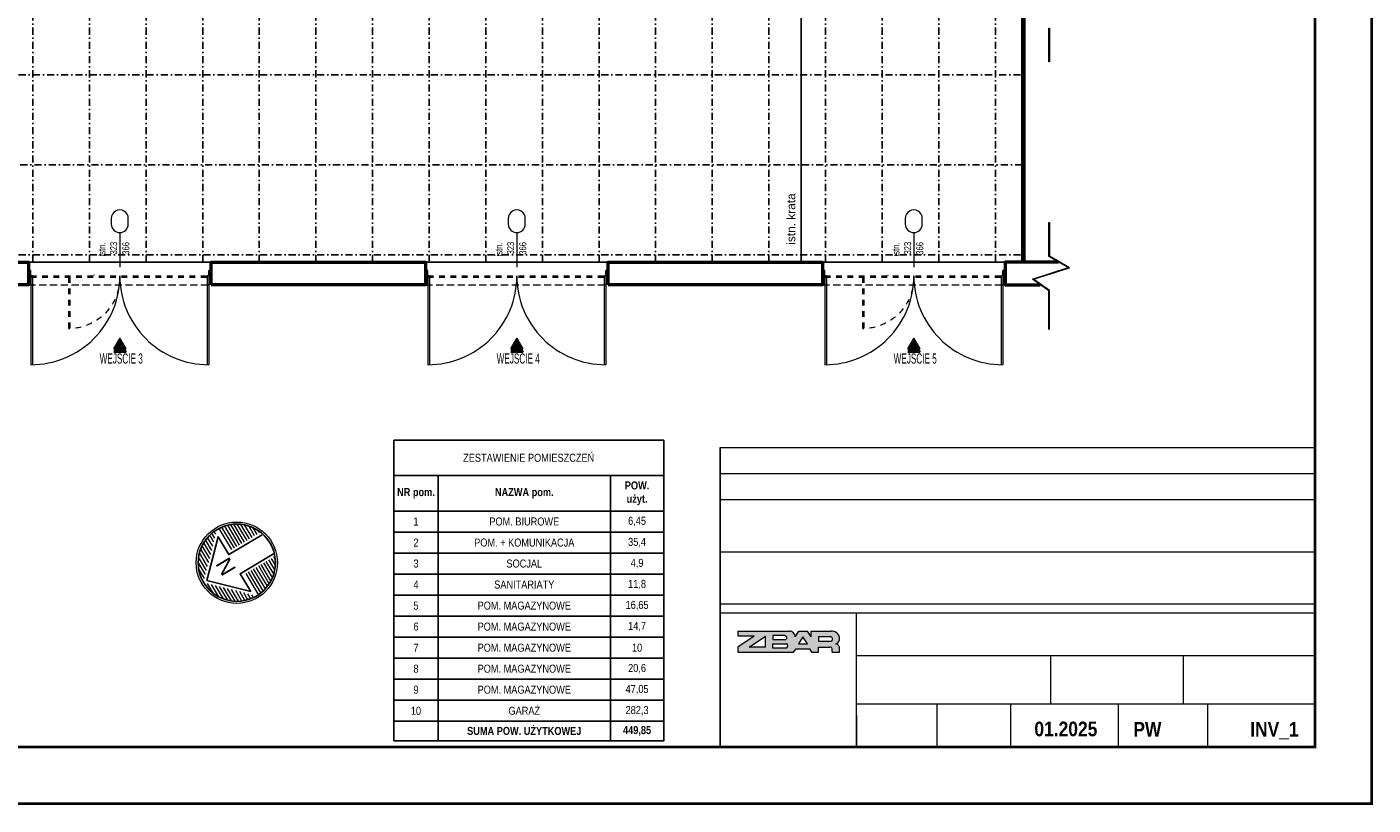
# Model space of a CAD drawing. Header units: centimetres. Extents: x -2715 to 104803, y -4848 to 32152.
# Tile 4 of 24: x 82425 to 84803, y -1408 to -34. Entities that reach past the tile are written whole.
import ezdxf
from ezdxf.enums import TextEntityAlignment as Align

# ---------------------------------------------------------------- set-up
doc = ezdxf.new("R2010")
doc.units = ezdxf.units.CM
doc.header["$MEASUREMENT"] = 0
for name, pattern in [('ArcadiaLine12069523096232300848', [20, 10, -10]), ('DASHDOT2', [0.5, 0.25, -0.125, 0, -0.125]), ('HIDDENX2', [19.05, 12.7, -6.35])]:
    doc.linetypes.add(name, pattern=pattern)
for name, color, linetype, lineweight in [('0_TXT', 7, 'Continuous', 15), ('1_ doors', 152, 'Continuous', 15), ('1_ projection', 9, 'HIDDENX2', 5), ('1_ przerywana  S_CONSTRUCTION', 124, 'DASHDOT2', 25), ('1_ view 1', 7, 'Continuous', 15), ('1_ wall DIV', 52, 'Continuous', 40), ('1_ wall STRUCT', 72, 'Continuous', 50), ('A_szpilki okna', 3, 'Continuous', 13), ('AZ___txt', 7, 'Continuous', 25), ('Tab-tabele', 7, 'Continuous', 5)]:
    doc.layers.add(name, color=color, linetype=linetype, lineweight=lineweight)
doc.layers.add('1_ area', color=30, linetype='Continuous', lineweight=9, plot=False)
doc.layers.add('1_doors description proj.', color=7, linetype='Continuous', lineweight=15, true_color=0x1a8cff)
doc.layers.add('3_KRATA_okno istn.', color=9, linetype='ZIGZAG')
doc.styles.add('BIKTS', font='bikromsw.shx', dxfattribs={"width": 0.85})
doc.styles.add('GENERATED_STYLE_13', font='arialbd.ttf')
doc.styles.add('H_POM', font='ARIALN.TTF', dxfattribs={"width": 0.7, "height": 18})
doc.styles.get("Standard").update_dxf_attribs({"font": 'arial.ttf'})
doc.styles.add('TXT_D', font='arial.ttf')
doc.styles.add('Z_40', font='arial.ttf', dxfattribs={"height": 4})
doc.linetypes.add('ZIGZAG', pattern='A,0.0001,-0.2,[131,ltypeshp.shx,S=0.2,R=0,X=-0.2,Y=0],-0.4,[131,ltypeshp.shx,S=0.2,R=180,X=0.2,Y=0],-0.2', length=0.8001)

# ---------------------------------------------------------------- blocks, each defined once
blk = doc.blocks.new('bgfnbhgnmbmnbmv')
for p, q in [((-157, 0), (-161.5, 0)), ((-157, 0), (-157, -157.2)), ((-154.2, 0), (-154.2, -157.2)), ((154.2, 0), (154.2, -157.2)), ((157, 0), (157, 9.1)), ((157, 9.1), (161.5, 9.1)), ((157, 0), (157, -157.2))]:
    blk.add_line(p, q)
for points in [[(-157, 0), (-157, 9.1), (-161.5, 9.1), (-161.5, 0)], [(161.5, 0), (161.5, 9.1), (157, 9.1), (157, 0)]]:
    blk.add_lwpolyline(points, close=True)
for points in [[(-154.2, 0), (-157, 0)], [(157, 0), (154.2, 0)], [(157, 0), (154.2, 0)]]:
    blk.add_lwpolyline(points)
at = {"linetype": 'ArcadiaLine12069523096232300848'}
for points in [[(-157, 0), (154.2, 0)], [(-157, -2.7), (154.2, -2.7)]]:
    blk.add_lwpolyline(points, dxfattribs=at)
for centre, start, end in [((-156.8, -0.4), 269.9445, 0.1515), ((156.8, -0.4), 179.8485, 270.0555)]:
    blk.add_arc(centre, 156.8, start, end)
blk = doc.blocks.new('fdgfdhgfhgfh')
at = {"linetype": 'ArcadiaLine12069523096232300848'}
for p, q in [((0, 0), (0, -90.9)), ((2.7, 0), (2.7, -90.9))]:
    blk.add_line(p, q, dxfattribs=at)
for points in [[(0, 0), (2.7, 0)], [(45.5, 3.2), (45.5, 4.2)]]:
    blk.add_lwpolyline(points)
at = {"linetype": 'ArcadiaLine12069523096232300848', "extrusion": (0, 0, -1)}
blk.add_ellipse((0, 0), major_axis=(-64.3, 64.3), ratio=0.999944, start_param=2.356194, end_param=3.926991, dxfattribs=at)
blk = doc.blocks.new('Spilka_okno_pod')
blk.add_line((0, -61.1), (0, 0))
blk.add_lwpolyline([(15, -76.1, 1), (-15, -76.1), (-15, -86.1, 1), (15, -86.1)], format="xyb", close=True)
at = {"style": 'BIKTS', "width": 0.8}
blk.add_attdef('SZEROK', text='', height=8, rotation=90, dxfattribs=at).set_placement((-4.4, -33.5), align=Align.CENTER)
blk.add_attdef('WYSOK', text='', height=8, rotation=90, dxfattribs=at).set_placement((4.7, -33.5), align=Align.TOP_CENTER)
blk.add_attdef('OZN', text='', height=8, rotation=90, dxfattribs=at).set_placement((0, -81.1), align=Align.MIDDLE)
blk = doc.blocks.new('*T4726')
at = {"layer": '0_TXT', "color": 0, "linetype": 'ByBlock', "lineweight": -2}
for p, q in [((0, 0), (476.7, 0)), ((0, 0), (0, -531.1)), ((476.7, 0), (476.7, -531.1)), ((0, -62.7), (476.7, -62.7)), ((78.4, -62.7), (78.4, -531.1)), ((382.7, -62.7), (382.7, -531.1)), ((0, -125.3), (476.7, -125.3)), ((0, -162.5), (476.7, -162.5)), ((0, -199.6), (476.7, -199.6)), ((0, -236.8), (476.7, -236.8)), ((0, -273.9), (476.7, -273.9)), ((0, -311), (476.7, -311)), ((0, -348.2), (476.7, -348.2)), ((0, -385.3), (476.7, -385.3)), ((0, -422.5), (476.7, -422.5)), ((0, -459.6), (476.7, -459.6)), ((0, -496.7), (476.7, -496.7)), ((0, -531.1), (476.7, -531.1))]:
    blk.add_line(p, q, dxfattribs=at)
at = {"layer": '0_TXT', "color": 0}
for s, insert, char_height, width, attachment_point in [('{\\fAptos Narrow|b0|i0|c1|p54;ZESTAWIENIE POMIESZCZEŃ}', (238.3, -31.3), 14.158, 461.245, 5), ('{\\fAptos Narrow|b1|i0|c1|p54;NR pom.}', (39.2, -94), 14.158, 62.915, 5), ('{\\fAptos Narrow|b1|i0|c1|p54;NAZWA pom. }', (230.5, -94), 14.158, 288.853, 5), ('{\\fAptos Narrow|b1|i0|c1|p54;POW. użyt.}', (429.7, -94), 14.158, 78.587, 5), ('{\\fAptos Narrow|b0|i0|c1|p54;1}', (39.2, -143.9), 14.158, 62.915, 5), ('{\\fAptos Narrow|b0|i0|c1|p54;POM. BIUROWE}', (230.5, -143.9), 14.158, 288.853, 5), ('{\\fAptos Narrow|b0|i0|c1|p54;6,45}', (429.7, -143.9), 14.158, 78.587, 5), ('{\\fAptos Narrow|b0|i0|c1|p54;2}', (39.2, -181.1), 14.158, 62.915, 5), ('{\\fAptos Narrow|b0|i0|c1|p54;POM. + KOMUNIKACJA}', (230.5, -181.1), 14.158, 288.853, 5), ('{\\fAptos Narrow|b0|i0|c1|p54;35,4}', (429.7, -181.1), 14.158, 78.587, 5), ('{\\fAptos Narrow|b0|i0|c1|p54;3}', (39.2, -218.2), 14.158, 62.915, 5), ('{\\fAptos Narrow|b0|i0|c1|p54;SOCJAL}', (230.5, -218.2), 14.158, 288.853, 5), ('{\\fAptos Narrow|b0|i0|c1|p54;4,9}', (429.7, -218.2), 14.158, 78.587, 5), ('{\\fAptos Narrow|b0|i0|c1|p54;4}', (39.2, -255.3), 14.158, 62.915, 5), ('{\\fAptos Narrow|b0|i0|c1|p54;SANITARIATY}', (230.5, -255.3), 14.158, 288.853, 5), ('{\\fAptos Narrow|b0|i0|c1|p54;11,8}', (429.7, -255.3), 14.158, 78.587, 5), ('{\\fAptos Narrow|b0|i0|c1|p54;POM. MAGAZYNOWE}', (230.5, -292.5), 14.158, 288.853, 5), ('{\\fAptos Narrow|b0|i0|c1|p54;16,65}', (429.7, -292.5), 14.158, 78.587, 5), ('{\\fAptos Narrow|b0|i0|c1|p54;5}', (39.2, -292.5), 14.158, 62.915, 5), ('{\\fAptos Narrow|b0|i0|c1|p54;6}', (39.2, -329.6), 14.158, 62.915, 5), ('{\\fAptos Narrow|b0|i0|c1|p54;POM. MAGAZYNOWE}', (230.5, -329.6), 14.158, 288.853, 5), ('{\\fAptos Narrow|b0|i0|c1|p54;14,7}', (429.7, -329.6), 14.158, 78.587, 5), ('{\\fAptos Narrow|b0|i0|c1|p54;7}', (39.2, -366.8), 14.158, 62.915, 5), ('{\\fAptos Narrow|b0|i0|c1|p54;POM. MAGAZYNOWE}', (230.5, -366.8), 14.158, 288.853, 5), ('{\\fAptos Narrow|b0|i0|c1|p54;10}', (429.7, -366.8), 14.158, 78.587, 5), ('{\\fAptos Narrow|b0|i0|c1|p54;8}', (39.2, -403.9), 14.158, 62.915, 5), ('{\\fAptos Narrow|b0|i0|c1|p54;POM. MAGAZYNOWE}', (230.5, -403.9), 14.158, 288.853, 5), ('{\\fAptos Narrow|b0|i0|c1|p54;20,6}', (429.7, -403.9), 14.158, 78.587, 5), ('{\\fAptos Narrow|b0|i0|c1|p54;9}', (39.2, -441), 14.158, 62.915, 5), ('{\\fAptos Narrow|b0|i0|c1|p54;POM. MAGAZYNOWE}', (230.5, -441), 14.158, 288.853, 5), ('{\\fAptos Narrow|b0|i0|c1|p54;47,05}', (429.7, -441), 14.158, 78.587, 5), ('{\\fAptos Narrow|b0|i0|c1|p54;10}', (39.2, -478.2), 14.158, 62.915, 5), ('{\\fAptos Narrow|b0|i0|c1|p54;GARAŻ}', (230.5, -478.2), 14.158, 288.853, 5), ('{\\fAptos Narrow|b0|i0|c1|p54;282,3}', (429.7, -478.2), 14.158, 78.587, 5), ('{\\fAptos Narrow|b0|i0|c1|p54;}', (39.2, -504.5), 5.792, 62.915, 2), ('{\\fAptos Narrow|b1|i0|c1|p54;SUMA POW. UŻYTKOWEJ}', (230.5, -513.9), 14.158, 288.853, 5), ('{\\fAptos Narrow|b1|i0|c1|p54;449,85}', (429.7, -513.9), 14.158, 78.587, 5)]:
    blk.add_mtext(s, dxfattribs=dict(at, insert=insert, char_height=char_height, width=width, attachment_point=attachment_point))
blk = doc.blocks.new('strzałka1')
at = {"layer": 'AZ___txt', "lineweight": 9}
h = blk.add_hatch(dxfattribs=at)
h.set_pattern_fill('LINE', color=256, scale=0.4095, style=0)
h.set_pattern_definition([(360, (-1477.2123, -296.4574), (3e-14, 1.3001625), [])])
h.paths.add_polyline_path([(0, 17.05, 0.414214), (-17.05, 0), (0, 17.05, 0.414214)])
h.paths.add_polyline_path([(0, 17.05), (17.05, 0, 0.414214), (0, 17.05)])
h.paths.add_polyline_path([(17.05, 0), (6.14, 0), (6.14, -15.91, 0.309961), (17.05, 0)])
h.paths.add_polyline_path([(-6.14, 0), (-17.05, 0, 0.309961), (-6.14, -15.91), (-6.14, 0)])
at = {"layer": 'AZ___txt'}
for points in [[(-14.09, 1.23), (0, 15.31), (14.09, 1.23), (4.91, 1.23), (4.91, -15.91)], [(-14.09, 1.23), (-4.91, 1.23), (-4.91, -15.88)]]:
    blk.add_lwpolyline(points, dxfattribs=at)
at = {"layer": 'AZ___txt', "lineweight": 13}
blk.add_circle((0, 0), 17.96, dxfattribs=at)
at = {"layer": 'AZ___txt'}
blk.add_circle((0, 0), 17.05, dxfattribs=at)
at = {"layer": 'AZ___txt', "insert": (-2.5, 8.55), "char_height": 7, "width": 9.456, "attachment_point": 1, "style": 'Z_40'}
blk.add_mtext('N', dxfattribs=at)

msp = doc.modelspace()

# ---------------------------------------------------------------- hatches: boundary and pattern name
at = {"linetype": 'Continuous'}
for points in [[(82578.87, -602.08), (82589.27, -584.07), (82599.67, -602.08), (82578.87, -602.08)], [(83280.01, -602.08), (83290.41, -584.07), (83300.81, -602.08), (83280.01, -602.08)], [(83981.21, -602.08), (83991.61, -584.07), (84002, -602.08), (83981.21, -602.08)]]:
    msp.add_hatch(color=256, dxfattribs=at).paths.add_polyline_path(points)
at = {"linetype": 'Continuous', "true_color": 0xc7c8ca}
for points in [[(82578.87, -602.08), (82589.27, -584.07), (82599.67, -602.08), (82578.87, -602.08)], [(83280.01, -602.08), (83290.41, -584.07), (83300.81, -602.08), (83280.01, -602.08)], [(83981.21, -602.08), (83991.61, -584.07), (84002, -602.08), (83981.21, -602.08)], [(82599.67, -607.96), (82599.67, -605.02), (82578.87, -605.02), (82578.87, -607.96), (82599.67, -607.96)], [(83300.81, -607.96), (83300.81, -605.02), (83280.01, -605.02), (83280.01, -607.96), (83300.81, -607.96)], [(84002, -607.96), (84002, -605.02), (83981.21, -605.02), (83981.21, -607.96), (84002, -607.96)]]:
    msp.add_hatch(color=9, dxfattribs=at).paths.add_polyline_path(points)
at = {"layer": 'Tab-tabele', "true_color": 0xcd0000}
h = msp.add_hatch(color=12, dxfattribs=at)
h.paths.add_polyline_path([(83680.87, -1110.21), (83709.51, -1110.21), (83680.87, -1129.14), (83680.87, -1138.15), (83779.27, -1138.15), (83783.66, -1132.15), (83807.45, -1132.15), (83811.1, -1138.15), (83823.39, -1138.15), (83823.39, -1129.37), (83843.49, -1129.37, -0.3657988), (83847.5, -1132.46), (83847.5, -1138.15), (83860.02, -1138.15), (83860.02, -1129.2, 0.2920703), (83853.23, -1123.46, 0.3371791), (83860.12, -1116.68), (83860.12, -1112.06, 0.3938747), (83845.57, -1101.22), (83810.45, -1101.21), (83810.45, -1111.29), (83803.93, -1101.21), (83788.37, -1101.21), (83781.85, -1111.29, 0.4076721), (83772.73, -1101.21), (83680.87, -1101.21), (83680.87, -1110.21)])
h.paths.add_polyline_path([(83700.96, -1129.5), (83729.31, -1109.73), (83729.31, -1129.5), (83700.96, -1129.5)], flags=0)
h.paths.add_polyline_path([(83742.22, -1130.35), (83742.22, -1123.47), (83766.6, -1123.47, -0.6528741), (83767.08, -1130.35), (83742.22, -1130.35)], flags=0)
h.paths.add_polyline_path([(83742.34, -1108.88), (83763.82, -1108.88, -0.6872291), (83765.75, -1115.76), (83742.34, -1115.76), (83742.34, -1108.88)], flags=0)
h.paths.add_polyline_path([(83787.93, -1123.47), (83795.77, -1111.33), (83803.61, -1123.47), (83787.93, -1123.47)], flags=0)
h.paths.add_polyline_path([(83846.25, -1119.07), (83823.21, -1119.07), (83823.21, -1110.37), (83844.63, -1110.37, -0.52813), (83846.25, -1119.07)], flags=0)

# ---------------------------------------------------------------- linework, layer by layer
for p, q in [((82599.67, -605.02), (82578.87, -605.02)), ((82599.67, -607.96), (82578.87, -607.96)), ((82599.67, -605.02), (82599.67, -607.96)), ((83300.81, -605.02), (83280.01, -605.02)), ((83300.81, -607.96), (83280.01, -607.96)), ((83300.81, -605.02), (83300.81, -607.96)), ((84002, -605.02), (83981.21, -605.02)), ((84002, -607.96), (83981.21, -607.96)), ((84002, -605.02), (84002, -607.96))]:
    msp.add_line(p, q)
at = {"lineweight": 50, "const_width": 5}
msp.add_lwpolyline([(80600.17, -1405.86), (80600.17, 1564.14), (84800.17, 1564.14), (84800.17, -1405.86), (80600.17, -1405.86)], dxfattribs=at)
at = {"lineweight": 50}
msp.add_lwpolyline([(81020.17, -1305.86, 5, 5, 0), (81020.17, 1464.14, 5, 5, 0), (84700.17, 1464.14, 5, 5, 0), (84700.17, -1305.86, 5, 5, 0)], format="xyseb", close=True, dxfattribs=at)
at = {"linetype": 'Continuous'}
for points in [[(82578.87, -602.08), (82589.27, -584.07), (82599.67, -602.08)], [(83280.01, -602.08), (83290.41, -584.07), (83300.81, -602.08)], [(83981.21, -602.08), (83991.61, -584.07), (84002, -602.08)]]:
    msp.add_lwpolyline(points, close=True, dxfattribs=at)
for points in [[(82578.87, -602.08), (82589.27, -584.07), (82599.67, -602.08)], [(83280.01, -602.08), (83290.41, -584.07), (83300.81, -602.08)], [(83981.21, -602.08), (83991.61, -584.07), (84002, -602.08)]]:
    msp.add_lwpolyline(points, close=True)
at = {"layer": '1_ projection'}
for points in [[(82427.71, -449.07), (82750.71, -449.07)], [(83128.88, -449.07), (83451.88, -449.07)], [(83830.05, -449.07), (84153.05, -449.07)], [(82427.71, -489.07), (82750.71, -489.07)], [(83128.88, -489.07), (83451.88, -489.07)], [(83830.05, -489.07), (84153.05, -489.07)]]:
    msp.add_lwpolyline(points, dxfattribs=at)
at = {"layer": '1_ przerywana  S_CONSTRUCTION', "ltscale": 50}
for points in [[(82435.55, -449.07), (82435.55, 681.93)], [(82535.55, -449.07), (82535.55, 681.93)], [(82635.55, -449.07), (82635.55, 681.93)], [(82735.55, -449.07), (82735.55, 681.93)], [(82835.55, -449.07), (82835.55, 681.93)], [(82935.55, -449.07), (82935.55, 681.93)], [(83035.55, -449.07), (83035.55, 681.93)], [(83135.55, -449.07), (83135.55, 681.93)], [(83235.55, -449.07), (83235.55, 681.93)], [(83335.55, -449.07), (83335.55, 681.93)], [(83435.55, -449.07), (83435.55, 681.93)], [(83535.55, -449.07), (83535.55, 681.93)], [(83635.55, -449.07), (83635.55, 681.93)], [(83735.55, -449.07), (83735.55, 681.93)], [(83835.55, -449.07), (83835.55, 681.93)], [(83935.55, -449.07), (83935.55, 681.93)], [(84035.55, -449.07), (84035.55, 681.93)], [(84135.55, -449.07), (84135.55, 681.93)], [(81682.55, -118.07), (84183.55, -118.07)], [(81685.55, -277.07), (84183.55, -277.07)], [(81682.55, -436.07), (84183.55, -436.07)]]:
    msp.add_lwpolyline(points, dxfattribs=at)
at = {"layer": '1_ view 1'}
for points in [[(84230.29, -35.93), (84231.29, -35.93), (84231.29, -95.16), (84230.29, -95.16)], [(84230.29, -379.35), (84231.29, -379.35), (84231.29, -438.59), (84230.29, -438.59)]]:
    msp.add_lwpolyline(points, close=True, dxfattribs=at)
for points in [[(84230.29, -568.26), (84230.29, -500.1), (84200.95, -479.23), (84264.14, -458.91), (84230.29, -439.16), (84230.29, -379.35)], [(84231.29, -568.26), (84231.29, -499.59), (84203.15, -479.57), (84266.58, -459.18), (84231.29, -438.59), (84231.29, -379.35)]]:
    msp.add_lwpolyline(points, dxfattribs=at)
at = {"layer": '1_ wall DIV'}
msp.add_lwpolyline([(84183.55, -449.07), (84183.55, 681.93), (84186.55, 681.93), (84186.55, -449.07), (84183.55, -449.07)], dxfattribs=at)
at = {"layer": '1_ wall STRUCT'}
for points in [[(82055.55, -489.07), (82055.55, -449.07), (82427.71, -449.07), (82427.71, -489.07), (82055.55, -489.07)], [(82750.71, -489.07), (82750.71, -449.07), (83128.88, -449.07), (83128.88, -489.07), (82750.71, -489.07)], [(83451.88, -489.07), (83451.88, -449.07), (83830.05, -449.07), (83830.05, -489.07), (83451.88, -489.07)], [(84183.55, -449.07), (84153.05, -449.07), (84153.05, -489.07), (84214.78, -489.07)], [(84247.27, -449.07), (84183.55, -449.07)]]:
    msp.add_lwpolyline(points, dxfattribs=at)
at = {"layer": '3_KRATA_okno istn.', "linetype": 'ZIGZAG', "ltscale": 15}
msp.add_lwpolyline([(83792.55, -449.07), (83792.55, 681.93)], dxfattribs=at)
at = {"layer": 'Tab-tabele'}
for p, q in [((83649.73, -776.74), (84700.17, -776.74)), ((83649.73, -776.74), (83649.73, -1305.86)), ((84700.17, -776.74), (84700.17, -1305.86)), ((83649.73, -822.74), (84700.17, -822.74)), ((83649.73, -868.74), (84700.17, -868.74)), ((83649.73, -960.75), (84700.17, -960.75)), ((83649.73, -1052.76), (84700.17, -1052.76)), ((83649.73, -1068.76), (84700.17, -1068.76)), ((83890.36, -1305.86), (83890.36, -1068.76)), ((83680.87, -1101.21), (83772.73, -1101.21)), ((83680.87, -1101.21), (83680.87, -1110.21)), ((83709.51, -1110.21), (83680.87, -1110.21)), ((83709.51, -1110.21), (83680.87, -1129.14)), ((83700.96, -1129.5), (83729.31, -1109.73)), ((83729.31, -1129.5), (83729.31, -1109.73)), ((83763.82, -1108.88), (83742.34, -1108.88)), ((83742.34, -1108.88), (83742.34, -1115.76)), ((83742.34, -1115.76), (83765.75, -1115.76)), ((83781.85, -1111.29), (83788.37, -1101.21)), ((83795.77, -1111.33), (83787.93, -1123.47)), ((83788.37, -1101.21), (83803.93, -1101.21)), ((83803.61, -1123.47), (83795.77, -1111.33)), ((83810.45, -1111.29), (83803.93, -1101.21)), ((83810.45, -1111.29), (83810.45, -1101.21)), ((83810.45, -1101.21), (83845.57, -1101.22)), ((83823.21, -1110.37), (83844.63, -1110.37)), ((83823.21, -1110.37), (83823.21, -1119.07)), ((83860.12, -1116.68), (83860.12, -1112.06)), ((83680.87, -1129.14), (83680.87, -1138.15)), ((83680.87, -1138.15), (83779.27, -1138.15)), ((83729.31, -1129.5), (83700.96, -1129.5)), ((83742.22, -1123.47), (83742.22, -1130.35)), ((83742.22, -1123.47), (83766.6, -1123.47)), ((83742.22, -1130.35), (83767.08, -1130.35)), ((83779.27, -1138.15), (83783.66, -1132.15)), ((83783.66, -1132.15), (83807.45, -1132.15)), ((83787.93, -1123.47), (83803.61, -1123.47)), ((83807.45, -1132.15), (83811.1, -1138.15)), ((83811.1, -1138.15), (83823.39, -1138.15)), ((83823.21, -1119.07), (83846.25, -1119.07)), ((83823.39, -1138.15), (83823.39, -1129.37)), ((83823.39, -1129.37), (83843.49, -1129.37)), ((83847.5, -1138.15), (83847.5, -1132.46)), ((83847.5, -1138.15), (83860.02, -1138.15)), ((83860.02, -1138.15), (83860.02, -1129.2)), ((83890.36, -1144.31), (84700.17, -1144.31)), ((84232.92, -1144.31), (84232.92, -1229.24)), ((84467.04, -1144.31), (84467.04, -1229.24)), ((84232.92, -1186.78), (84232.92, -1229.24)), ((84467.04, -1186.78), (84467.04, -1229.24)), ((83890.36, -1229.24), (84700.17, -1229.24)), ((83890.36, -1229.24), (84700.17, -1229.24)), ((84031.91, -1229.24), (84031.91, -1305.86)), ((84162.5, -1229.24), (84162.5, -1305.86)), ((84352.47, -1229.24), (84352.47, -1305.86)), ((84510.4, -1229.24), (84510.4, -1305.86)), ((83890.36, -1249.24), (83890.36, -1305.86))]:
    msp.add_line(p, q, dxfattribs=at)
at = {"layer": 'Tab-tabele', "flags": 128}
for points in [[(83649.73, -776.74), (84700.17, -776.74)], [(83649.73, -1305.86), (83649.73, -776.74)], [(84700.17, -1305.86), (84700.17, -776.74)]]:
    msp.add_lwpolyline(points, dxfattribs=at)
at = {"layer": 'Tab-tabele'}
for centre, radius, start, end in [((83763.47, -1112.69), 3.82, 306.68992, 84.68184), ((83772.13, -1110.91), 9.73, 357.76371, 91.91231), ((83842.47, -1115.28), 5.36, 314.9063, 66.26581), ((83847.03, -1114.44), 13.3, 10.30672, 96.29962), ((83852.22, -1115.55), 7.98, 277.29183, 351.82395), ((83765.33, -1127.02), 3.76, 297.73691, 70.29483), ((83843.67, -1133.29), 3.92, 12.22128, 92.59112), ((83852.13, -1131.64), 8.26, 17.21381, 82.33986)]:
    msp.add_arc(centre, radius, start, end, dxfattribs=at)

# ---------------------------------------------------------------- block references
msp.add_blockref('*T4726', (83073.04, -763.57))
at = {"layer": '1_ doors'}
for name, p in [('bgfnbhgnmbmnbmv', (82589.21, -473.16)), ('fdgfdhgfhgfh', (82498.35, -475.89)), ('bgfnbhgnmbmnbmv', (83290.38, -473.16)), ('bgfnbhgnmbmnbmv', (83991.55, -473.16)), ('fdgfdhgfhgfh', (83900.68, -475.89))]:
    msp.add_blockref(name, p, dxfattribs=at)
at = {"layer": '1_doors description proj.'}
ref = msp.add_blockref('Spilka_okno_pod', (82589.21, -457.98), dxfattribs=dict(at, rotation=179.9999999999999))
ref.add_attrib('WYSOK', '366', dxfattribs={"layer": 'A_szpilki okna', "color": 7, "height": 12.5, "rotation": 89.99999, "style": 'BIKTS', "width": 0.8}).set_placement((82593.46, -424.9), align=Align.TOP_CENTER)
ref.add_attrib('SZEROK', '323', dxfattribs={"layer": 'A_szpilki okna', "color": 7, "height": 12.5, "rotation": 89.99999, "style": 'BIKTS', "width": 0.8}).set_placement((82584.47, -424.5), align=Align.CENTER)
ref.add_attrib('OZN', 'istn.', dxfattribs={"layer": 'A_szpilki okna', "color": 7, "height": 12.5, "rotation": 89.99999, "style": 'BIKTS', "width": 0.8}).set_placement((82557.27, -426.84), align=Align.MIDDLE)
ref = msp.add_blockref('Spilka_okno_pod', (83290.38, -457.98), dxfattribs=dict(at, rotation=179.9999999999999))
ref.add_attrib('WYSOK', '366', dxfattribs={"layer": 'A_szpilki okna', "color": 7, "height": 12.5, "rotation": 89.99999, "style": 'BIKTS', "width": 0.8}).set_placement((83294.63, -424.9), align=Align.TOP_CENTER)
ref.add_attrib('SZEROK', '323', dxfattribs={"layer": 'A_szpilki okna', "color": 7, "height": 12.5, "rotation": 89.99999, "style": 'BIKTS', "width": 0.8}).set_placement((83285.63, -424.5), align=Align.CENTER)
ref.add_attrib('OZN', 'istn.', dxfattribs={"layer": 'A_szpilki okna', "color": 7, "height": 12.5, "rotation": 89.99999, "style": 'BIKTS', "width": 0.8}).set_placement((83258.44, -426.84), align=Align.MIDDLE)
ref = msp.add_blockref('Spilka_okno_pod', (83991.55, -457.98), dxfattribs=dict(at, rotation=179.9999999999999))
ref.add_attrib('WYSOK', '366', dxfattribs={"layer": 'A_szpilki okna', "color": 7, "height": 12.5, "rotation": 89.99999, "style": 'BIKTS', "width": 0.8}).set_placement((83995.8, -424.9), align=Align.TOP_CENTER)
ref.add_attrib('SZEROK', '323', dxfattribs={"layer": 'A_szpilki okna', "color": 7, "height": 12.5, "rotation": 89.99999, "style": 'BIKTS', "width": 0.8}).set_placement((83986.8, -424.5), align=Align.CENTER)
ref.add_attrib('OZN', 'istn.', dxfattribs={"layer": 'A_szpilki okna', "color": 7, "height": 12.5, "rotation": 89.99999, "style": 'BIKTS', "width": 0.8}).set_placement((83959.61, -426.84), align=Align.MIDDLE)
at = {"layer": 'AZ___txt', "xscale": 3.999999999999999, "yscale": 3.999999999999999, "zscale": 3.999999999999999, "rotation": 120.690913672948}
msp.add_blockref('strzałka1', (82795.81, -980.22), dxfattribs=at)

# ---------------------------------------------------------------- texts
at = {"char_height": 18, "width": 79.6756, "attachment_point": 1, "style": 'H_POM'}
for s, insert in [('WEJŚCIE 3', (82553.58, -610.47)), ('WEJŚCIE 4', (83254.72, -610.47)), ('WEJŚCIE 5', (83955.91, -610.47))]:
    msp.add_mtext(s, dxfattribs=dict(at, insert=insert))
at = {"layer": 'Tab-tabele', "style": 'GENERATED_STYLE_13', "width": 0.85}
for s, p in [('01.2025', (84204.44, -1286.85)), ('PW', (84379.26, -1287.43)), ('INV_1', (84585.72, -1287.43))]:
    msp.add_text(s, height=25.917, dxfattribs=at).set_placement(p)

# ---------------------------------------------------------------- next in the draw order: texts
at = {"layer": '0_TXT', "insert": (83767.16, -418.48), "char_height": 15, "width": 98.4939, "attachment_point": 1, "rotation": 90, "style": 'TXT_D', "bg_fill": 3, "box_fill_scale": 1, "bg_fill_color": 256, "bg_fill_transparency": 0}
msp.add_mtext('istn. krata', dxfattribs=at)

# ---------------------------------------------------------------- next in the draw order: linework, layer by layer
at = {"layer": '1_ area'}
for points in [[(84185.05, -449.07), (81255.55, -449.07), (81255.55, 1166.93), (84185.05, 1166.93)], [(81685.55, -449.07), (84183.55, -449.07), (84183.55, 681.93), (81685.55, 681.93)]]:
    msp.add_lwpolyline(points, close=True, dxfattribs=at)

doc.saveas('drawing.dxf')
